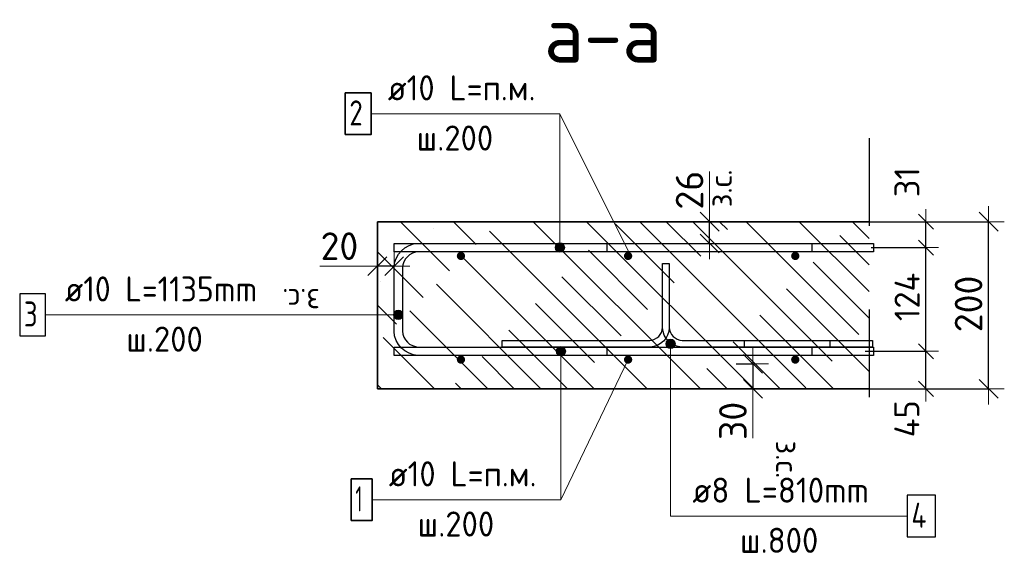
# Model space of a CAD drawing. Header units: metres. Extents: x -38 to 90, y -15 to 21.
# Tile 120 of 127: x 71.74 to 72.918, y 8.135 to 8.774. Entities that reach past the tile are written whole.
import ezdxf

# ---------------------------------------------------------------- set-up
doc = ezdxf.new("R2010")
doc.units = ezdxf.units.M
doc.header["$PDMODE"] = 65
doc.linetypes.add('______4', pattern=[0.135, 0.105, -0.03])
for name, color, linetype, lineweight in [('XR$4$Арм. стержнями верхней зоны', 180, 'Continuous', 35), ('XR$4$Арм. стержнями нижней зоны', 180, 'Continuous', 35), ('XR$4$Арм.стержн. Арматура края', 96, 'Continuous', 35), ('XR$4$Размерная линия (1)', 7, 'Continuous', 13), ('XR$4$Размерная линия_ общее', 7, 'Continuous', 13)]:
    doc.layers.add(name, color=color, linetype=linetype, lineweight=lineweight)
doc.layers.add('XR$4$Арм.стержн. Фиксатор', color=7, linetype='Continuous', lineweight=35, true_color=0x501e0f)
doc.styles.add('ISOCPEUR', font='txt')
doc.dimstyles.new('DIMSTYLE_10', dxfattribs={"dimtxt": 0.033, "dimasz": 0.0375, "dimexe": 0, "dimexo": 0, "dimgap": 0.0165, "dimtad": 2, "dimdec": 0, "dimlfac": 1000, "dimrnd": 1, "dimzin": 12, "dimdsep": 46, "dimtxsty": 'ISOCPEUR', "dimblk1": 'ALL_ML_STRICH', "dimblk2": 'ALL_ML_STRICH', "dimsah": 1, "dimcen": 0, "dimclrd": 7, "dimclre": 256, "dimclrt": 7, "dimadec": 0, "dimazin": 0, "dimtfac": 1, "dimtdec": 0, "dimtix": 1, "dimtmove": 2, "dimatfit": 3, "dimfxl": 0, "dimtvp": 1.2, "dimtzin": 0, "dimlwd": 0, "dimlwe": -3, "dimarcsym": 0})
doc.dimstyles.new('DIMSTYLE_12', dxfattribs={"dimtxt": 0.03, "dimasz": 0.03, "dimexe": 0, "dimexo": 0, "dimgap": 0.015, "dimtad": 2, "dimdec": 0, "dimlfac": 1000, "dimrnd": 1, "dimzin": 12, "dimdsep": 46, "dimtxsty": 'ISOCPEUR', "dimblk1": 'ALL_ML_STRICH', "dimblk2": 'ALL_ML_STRICH', "dimsah": 1, "dimcen": 0, "dimclrd": 7, "dimclre": 256, "dimclrt": 7, "dimadec": 0, "dimazin": 0, "dimtfac": 1, "dimtdec": 0, "dimtix": 1, "dimtmove": 2, "dimatfit": 3, "dimfxl": 0, "dimtzin": 0, "dimlwd": 0, "dimlwe": -3, "dimarcsym": 0})
doc.dimstyles.new('DIMSTYLE_14', dxfattribs={"dimtxt": 0.03, "dimasz": 0.03, "dimexe": 0, "dimexo": 0, "dimgap": 0.015, "dimtad": 2, "dimdec": 0, "dimlfac": 1000, "dimrnd": 1, "dimzin": 12, "dimdsep": 46, "dimtxsty": 'ISOCPEUR', "dimblk1": 'ALL_ML_STRICH', "dimblk2": 'ALL_ML_STRICH', "dimsah": 1, "dimcen": 0, "dimclrd": 7, "dimclre": 256, "dimclrt": 7, "dimadec": 0, "dimazin": 0, "dimtfac": 1, "dimtdec": 0, "dimtix": 1, "dimtmove": 2, "dimatfit": 3, "dimfxl": 0, "dimtvp": 1.2, "dimtzin": 0, "dimlwd": 0, "dimlwe": -3, "dimarcsym": 0})
doc.dimstyles.new('DIMSTYLE_8', dxfattribs={"dimtxt": 0.033, "dimasz": 0.0375, "dimexe": 0, "dimexo": 0, "dimgap": 0.0165, "dimtad": 2, "dimdec": 0, "dimlfac": 1000, "dimrnd": 1, "dimzin": 12, "dimdsep": 46, "dimtxsty": 'ISOCPEUR', "dimblk1": 'ALL_ML_STRICH', "dimblk2": 'ALL_ML_STRICH', "dimsah": 1, "dimcen": 0, "dimclrd": 7, "dimclre": 256, "dimclrt": 7, "dimadec": 0, "dimazin": 0, "dimtfac": 1, "dimtdec": 0, "dimtix": 1, "dimtmove": 2, "dimatfit": 3, "dimfxl": 0, "dimtzin": 0, "dimlwd": 0, "dimlwe": -3, "dimarcsym": 0})

# ---------------------------------------------------------------- blocks, each defined once
blk = doc.blocks.new('ALL_ML_STRICH')
at = {"color": 0, "linetype": 'ByBlock', "lineweight": -2}
for p, q in [((0, -0.5), (0, 0.5)), ((-1, 0), (0.5, 0)), ((-0.3, -0.3), (0.3, 0.3))]:
    blk.add_line(p, q, dxfattribs=at)
blk = doc.blocks.new('*D143')
at = {"layer": 'DEFPOINTS', "color": 7, "linetype": 'Continuous', "lineweight": 13, "transparency": 33554687}
for p in [(72.7273, 8.5319), (72.7273, 8.3319), (72.8988, 8.3319)]:
    blk.add_point(p, dxfattribs=at)
at = {"layer": 'XR$4$Размерная линия_ общее', "color": 253, "linetype": 'Continuous', "lineweight": -2, "true_color": 0xa0a0a0, "transparency": 33554687}
for p, q in [((72.7473, 8.5319), (72.8988, 8.5319)), ((72.7473, 8.3319), (72.8988, 8.3319))]:
    blk.add_line(p, q, dxfattribs=at)
at = {"layer": 'XR$4$Размерная линия_ общее', "color": 7, "linetype": 'Continuous', "lineweight": -2, "transparency": 33554687}
blk.add_line((72.8988, 8.3319), (72.8988, 8.5319), dxfattribs=at)
at = {"layer": 'XR$4$Размерная линия_ общее', "color": 7, "linetype": 'Continuous', "lineweight": 13, "transparency": 33554687, "xscale": 0.0375, "yscale": 0.0375, "zscale": 0.0375}
for p, rotation in [((72.8988, 8.5319), 90), ((72.8988, 8.3319), 270)]:
    blk.add_blockref('ALL_ML_STRICH', p, dxfattribs=dict(at, rotation=rotation))
at = {"layer": 'XR$4$Размерная линия_ общее', "color": 7, "linetype": 'Continuous', "lineweight": 13, "transparency": 33554687, "insert": (72.8748, 8.4335), "char_height": 0.033, "width": 0.099, "attachment_point": 5, "rotation": 90, "style": 'ISOCPEUR'}
blk.add_mtext('\\A1;{200}', dxfattribs=at)
blk = doc.blocks.new('*D144')
at = {"layer": 'DEFPOINTS', "color": 7, "linetype": 'Continuous', "lineweight": 13, "transparency": 33554687}
for p in [(72.5769, 8.3619), (72.6169, 8.3619), (72.5769, 8.3319)]:
    blk.add_point(p, dxfattribs=at)
at = {"layer": 'XR$4$Размерная линия_ общее', "color": 253, "linetype": 'Continuous', "lineweight": -2, "true_color": 0xa0a0a0, "transparency": 33554687}
for p, q in [((72.5969, 8.3619), (72.6169, 8.3619)), ((72.5969, 8.3319), (72.6169, 8.3319))]:
    blk.add_line(p, q, dxfattribs=at)
at = {"layer": 'XR$4$Размерная линия_ общее', "color": 7, "linetype": 'Continuous', "lineweight": -2, "transparency": 33554687}
blk.add_line((72.6169, 8.3619), (72.6169, 8.3319), dxfattribs=at)
at = {"layer": 'XR$4$Размерная линия_ общее', "color": 7, "linetype": 'Continuous', "lineweight": 13, "transparency": 33554687, "xscale": 0.0375, "yscale": 0.0375, "zscale": 0.0375}
for p, rotation in [((72.6169, 8.3619), 90), ((72.6169, 8.3319), 270)]:
    blk.add_blockref('ALL_ML_STRICH', p, dxfattribs=dict(at, rotation=rotation))
at = {"layer": 'XR$4$Размерная линия_ общее', "color": 7, "linetype": 'Continuous', "lineweight": 13, "transparency": 33554687, "insert": (72.5929, 8.2935), "char_height": 0.033, "width": 0.066, "attachment_point": 5, "rotation": 90, "style": 'ISOCPEUR'}
blk.add_mtext('\\A1;{30}', dxfattribs=at)
at = {"layer": 'XR$4$Размерная линия_ общее', "color": 7, "linetype": 'Continuous', "lineweight": 13, "transparency": 33554687, "insert": (72.6714, 8.27), "char_height": 0.027, "width": 0.00135, "attachment_point": 1, "rotation": 270, "line_spacing_factor": 0.60241, "style": 'ISOCPEUR'}
blk.add_mtext('з.с.', dxfattribs=at)
blk = doc.blocks.new('*D146')
at = {"layer": 'DEFPOINTS', "color": 7, "linetype": 'Continuous', "lineweight": 13, "transparency": 33554687}
for p in [(72.1875, 8.4786), (72.1675, 8.4386), (72.1875, 8.4436)]:
    blk.add_point(p, dxfattribs=at)
at = {"layer": 'XR$4$Размерная линия_ общее', "color": 253, "linetype": 'Continuous', "lineweight": -2, "true_color": 0xa0a0a0, "transparency": 33554687}
for p, q in [((72.1675, 8.4586), (72.1675, 8.4786)), ((72.1875, 8.4636), (72.1875, 8.4786))]:
    blk.add_line(p, q, dxfattribs=at)
at = {"layer": 'XR$4$Размерная линия_ общее', "color": 7, "linetype": 'Continuous', "lineweight": -2, "transparency": 33554687}
blk.add_line((72.1875, 8.4786), (72.1675, 8.4786), dxfattribs=at)
at = {"layer": 'XR$4$Размерная линия_ общее', "color": 7, "linetype": 'Continuous', "lineweight": 13, "transparency": 33554687, "xscale": 0.0375, "yscale": 0.0375, "zscale": 0.0375}
for p, rotation in [((72.1675, 8.4786), 180), ((72.1875, 8.4786), 360)]:
    blk.add_blockref('ALL_ML_STRICH', p, dxfattribs=dict(at, rotation=rotation))
at = {"layer": 'XR$4$Размерная линия_ общее', "color": 7, "linetype": 'Continuous', "lineweight": 13, "transparency": 33554687, "insert": (72.1221, 8.5026), "char_height": 0.033, "width": 0.066, "attachment_point": 5, "style": 'ISOCPEUR'}
blk.add_mtext('\\A1;{20}', dxfattribs=at)
at = {"layer": 'XR$4$Размерная линия_ общее', "color": 7, "linetype": 'Continuous', "lineweight": 13, "transparency": 33554687, "insert": (72.0988, 8.4245), "char_height": 0.027, "width": 0.00135, "attachment_point": 1, "rotation": 180, "line_spacing_factor": 0.60241, "style": 'ISOCPEUR'}
blk.add_mtext('з.с.', dxfattribs=at)
blk = doc.blocks.new('*D164')
at = {"layer": 'DEFPOINTS', "color": 7, "linetype": 'Continuous', "lineweight": 13, "transparency": 33554687}
for p in [(72.525, 8.5319), (72.525, 8.5059), (72.565, 8.5059)]:
    blk.add_point(p, dxfattribs=at)
at = {"layer": 'XR$4$Размерная линия_ общее', "color": 253, "linetype": 'Continuous', "lineweight": -2, "true_color": 0xa0a0a0, "transparency": 33554687}
for p, q in [((72.545, 8.5319), (72.565, 8.5319)), ((72.545, 8.5059), (72.565, 8.5059))]:
    blk.add_line(p, q, dxfattribs=at)
at = {"layer": 'XR$4$Размерная линия_ общее', "color": 7, "linetype": 'Continuous', "lineweight": -2, "transparency": 33554687}
blk.add_line((72.565, 8.5059), (72.565, 8.5319), dxfattribs=at)
at = {"layer": 'XR$4$Размерная линия_ общее', "color": 7, "linetype": 'Continuous', "lineweight": 13, "transparency": 33554687, "xscale": 0.0375, "yscale": 0.0375, "zscale": 0.0375}
for p, rotation in [((72.565, 8.5319), 90), ((72.565, 8.5059), 270)]:
    blk.add_blockref('ALL_ML_STRICH', p, dxfattribs=dict(at, rotation=rotation))
at = {"layer": 'XR$4$Размерная линия_ общее', "color": 7, "linetype": 'Continuous', "lineweight": 13, "transparency": 33554687, "insert": (72.5646, 8.5492), "char_height": 0.027, "width": 0.00135, "attachment_point": 1, "rotation": 90, "line_spacing_factor": 0.60241, "style": 'ISOCPEUR'}
blk.add_mtext('з.с.', dxfattribs=at)
at = {"layer": 'XR$4$Размерная линия_ общее', "color": 7, "linetype": 'Continuous', "lineweight": 13, "transparency": 33554687, "insert": (72.541, 8.5696), "char_height": 0.033, "width": 0.066, "attachment_point": 5, "rotation": 90, "style": 'ISOCPEUR'}
blk.add_mtext('\\A1;{26}', dxfattribs=at)
blk = doc.blocks.new('*D165')
at = {"layer": 'DEFPOINTS', "color": 7, "linetype": 'Continuous', "lineweight": 13, "transparency": 33554687}
for p in [(72.7312, 8.3769), (72.744, 8.3319), (72.8238, 8.3319)]:
    blk.add_point(p, dxfattribs=at)
at = {"layer": 'XR$4$Размерная линия (1)', "color": 9, "linetype": 'Continuous', "lineweight": -2, "true_color": 0xc7c7c7, "transparency": 33554687}
for p, q in [((72.7512, 8.3769), (72.8238, 8.3769)), ((72.764, 8.3319), (72.8238, 8.3319))]:
    blk.add_line(p, q, dxfattribs=at)
at = {"layer": 'XR$4$Размерная линия (1)', "color": 7, "linetype": 'Continuous', "lineweight": -2, "transparency": 33554687}
blk.add_line((72.8238, 8.3319), (72.8238, 8.3769), dxfattribs=at)
at = {"layer": 'XR$4$Размерная линия (1)', "color": 7, "linetype": 'Continuous', "lineweight": 13, "transparency": 33554687, "xscale": 0.03, "yscale": 0.03, "zscale": 0.03}
for p, rotation in [((72.8238, 8.3769), 90), ((72.8238, 8.3319), 270)]:
    blk.add_blockref('ALL_ML_STRICH', p, dxfattribs=dict(at, rotation=rotation))
at = {"layer": 'XR$4$Размерная линия (1)', "color": 7, "linetype": 'Continuous', "lineweight": 13, "transparency": 33554687, "insert": (72.801, 8.2961), "char_height": 0.03, "width": 0.06, "attachment_point": 5, "rotation": 90, "style": 'ISOCPEUR'}
blk.add_mtext('\\A1;{45}', dxfattribs=at)
blk = doc.blocks.new('*D166')
at = {"layer": 'DEFPOINTS', "color": 7, "linetype": 'Continuous', "lineweight": 13, "transparency": 33554687}
for p in [(72.7382, 8.5009), (72.7312, 8.3769), (72.8238, 8.3769)]:
    blk.add_point(p, dxfattribs=at)
at = {"layer": 'XR$4$Размерная линия (1)', "color": 9, "linetype": 'Continuous', "lineweight": -2, "true_color": 0xc7c7c7, "transparency": 33554687}
for p, q in [((72.7582, 8.5009), (72.8238, 8.5009)), ((72.7512, 8.3769), (72.8238, 8.3769))]:
    blk.add_line(p, q, dxfattribs=at)
at = {"layer": 'XR$4$Размерная линия (1)', "color": 7, "linetype": 'Continuous', "lineweight": -2, "transparency": 33554687}
blk.add_line((72.8238, 8.3769), (72.8238, 8.5009), dxfattribs=at)
at = {"layer": 'XR$4$Размерная линия (1)', "color": 7, "linetype": 'Continuous', "lineweight": 13, "transparency": 33554687, "xscale": 0.03, "yscale": 0.03, "zscale": 0.03}
for p, rotation in [((72.8238, 8.5009), 90), ((72.8238, 8.3769), 270)]:
    blk.add_blockref('ALL_ML_STRICH', p, dxfattribs=dict(at, rotation=rotation))
at = {"layer": 'XR$4$Размерная линия (1)', "color": 7, "linetype": 'Continuous', "lineweight": 13, "transparency": 33554687, "insert": (72.8013, 8.4419), "char_height": 0.03, "width": 0.09, "attachment_point": 5, "rotation": 90, "style": 'ISOCPEUR'}
blk.add_mtext('\\A1;{124}', dxfattribs=at)
blk = doc.blocks.new('*D167')
at = {"layer": 'DEFPOINTS', "color": 7, "linetype": 'Continuous', "lineweight": 13, "transparency": 33554687}
for p in [(72.7203, 8.5319), (72.7382, 8.5009), (72.8238, 8.5009)]:
    blk.add_point(p, dxfattribs=at)
at = {"layer": 'XR$4$Размерная линия (1)', "color": 9, "linetype": 'Continuous', "lineweight": -2, "true_color": 0xc7c7c7, "transparency": 33554687}
for p, q in [((72.7403, 8.5319), (72.8238, 8.5319)), ((72.7582, 8.5009), (72.8238, 8.5009))]:
    blk.add_line(p, q, dxfattribs=at)
at = {"layer": 'XR$4$Размерная линия (1)', "color": 7, "linetype": 'Continuous', "lineweight": -2, "transparency": 33554687}
blk.add_line((72.8238, 8.5009), (72.8238, 8.5319), dxfattribs=at)
at = {"layer": 'XR$4$Размерная линия (1)', "color": 7, "linetype": 'Continuous', "lineweight": 13, "transparency": 33554687, "xscale": 0.03, "yscale": 0.03, "zscale": 0.03}
for p, rotation in [((72.8238, 8.5319), 90), ((72.8238, 8.5009), 270)]:
    blk.add_blockref('ALL_ML_STRICH', p, dxfattribs=dict(at, rotation=rotation))
at = {"layer": 'XR$4$Размерная линия (1)', "color": 7, "linetype": 'Continuous', "lineweight": 13, "transparency": 33554687, "insert": (72.8011, 8.5792), "char_height": 0.03, "width": 0.06, "attachment_point": 5, "rotation": 90, "style": 'ISOCPEUR'}
blk.add_mtext('\\A1;{31}', dxfattribs=at)

msp = doc.modelspace()

# ---------------------------------------------------------------- hatches: boundary and pattern name
at = {"linetype": 'Continuous', "lineweight": 13, "transparency": 33554687}
h = msp.add_hatch(dxfattribs=at)
h.set_pattern_fill('__________540', scale=0.015, style=0, pattern_type=2)
h.set_pattern_definition([(135, (0, 0), (-0.031819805, -0.031819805), [0.4, -0.05, 0, -0.05]), (135, (-0.01591, -0.01591), (-0.031819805, -0.031819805), [0.8, -0.1, 0.1, -0.1])])
h.paths.add_polyline_path([(72.1675, 8.5319), (72.1675, 8.3319), (72.7559, 8.3319), (72.7559, 8.5319)], flags=0)
at = {"layer": 'XR$4$Арм. стержнями верхней зоны', "linetype": 'Continuous', "lineweight": 13, "transparency": 33554687}
for points in [[(72.3888, 8.5057), (72.3832, 8.5057), (72.3812, 8.5037)], [(72.3888, 8.5057), (72.3812, 8.5037), (72.3908, 8.5037)], [(72.3832, 8.5057), (72.3888, 8.5057), (72.386, 8.5065)], [(72.3908, 8.5037), (72.3812, 8.5037), (72.3804, 8.5009)], [(72.3908, 8.5037), (72.3804, 8.5009), (72.3916, 8.5009)], [(72.3916, 8.5009), (72.3804, 8.5009), (72.3812, 8.4981)], [(72.3916, 8.5009), (72.3812, 8.4981), (72.3908, 8.4981)], [(72.3908, 8.4981), (72.3812, 8.4981), (72.3832, 8.496)], [(72.3908, 8.4981), (72.3832, 8.496), (72.3888, 8.496)], [(72.3888, 8.496), (72.3832, 8.496), (72.386, 8.4953)]]:
    msp.add_hatch(color=7, dxfattribs=at).paths.add_polyline_path(points)
at = {"layer": 'XR$4$Арм. стержнями верхней зоны', "linetype": 'Continuous', "lineweight": 50, "transparency": 33554687}
for points in [[(72.2725, 8.4909), (72.2721, 8.4928), (72.271, 8.4944), (72.2694, 8.4955), (72.2675, 8.4959), (72.2656, 8.4955), (72.264, 8.4944), (72.2629, 8.4928), (72.2625, 8.4909), (72.2629, 8.489), (72.264, 8.4873), (72.2656, 8.4863), (72.2675, 8.4859), (72.2694, 8.4863), (72.271, 8.4873), (72.2721, 8.489)], [(72.4725, 8.4909), (72.4721, 8.4928), (72.471, 8.4944), (72.4694, 8.4955), (72.4675, 8.4959), (72.4656, 8.4955), (72.464, 8.4944), (72.4629, 8.4928), (72.4625, 8.4909), (72.4629, 8.489), (72.464, 8.4873), (72.4656, 8.4863), (72.4675, 8.4859), (72.4694, 8.4863), (72.471, 8.4873), (72.4721, 8.489)], [(72.6725, 8.4909), (72.6721, 8.4928), (72.671, 8.4944), (72.6694, 8.4955), (72.6675, 8.4959), (72.6656, 8.4955), (72.664, 8.4944), (72.6629, 8.4928), (72.6625, 8.4909), (72.6629, 8.489), (72.664, 8.4873), (72.6656, 8.4863), (72.6675, 8.4859), (72.6694, 8.4863), (72.671, 8.4873), (72.6721, 8.489)]]:
    msp.add_hatch(color=4, dxfattribs=at).paths.add_polyline_path(points)
at = {"layer": 'XR$4$Арм. стержнями нижней зоны', "linetype": 'Continuous', "lineweight": 13, "transparency": 33554687}
for points in [[(72.3816, 8.3769), (72.3929, 8.3769), (72.3921, 8.3797)], [(72.3816, 8.3769), (72.3921, 8.3797), (72.3824, 8.3797)], [(72.3824, 8.3741), (72.3929, 8.3769), (72.3816, 8.3769)], [(72.3824, 8.3797), (72.3921, 8.3797), (72.39, 8.3817)], [(72.3824, 8.3797), (72.39, 8.3817), (72.3844, 8.3817)], [(72.3824, 8.3741), (72.3921, 8.3741), (72.3929, 8.3769)], [(72.3844, 8.3817), (72.39, 8.3817), (72.3872, 8.3825)], [(72.3844, 8.372), (72.3921, 8.3741), (72.3824, 8.3741)], [(72.3844, 8.372), (72.39, 8.372), (72.3921, 8.3741)], [(72.39, 8.372), (72.3844, 8.372), (72.3872, 8.3713)]]:
    msp.add_hatch(color=7, dxfattribs=at).paths.add_polyline_path(points)
at = {"layer": 'XR$4$Арм. стержнями нижней зоны', "linetype": 'Continuous', "lineweight": 50, "transparency": 33554687}
for points in [[(72.2725, 8.3669), (72.2721, 8.3688), (72.271, 8.3704), (72.2694, 8.3715), (72.2675, 8.3719), (72.2656, 8.3715), (72.264, 8.3704), (72.2629, 8.3688), (72.2625, 8.3669), (72.2629, 8.365), (72.264, 8.3633), (72.2656, 8.3623), (72.2675, 8.3619), (72.2694, 8.3623), (72.271, 8.3633), (72.2721, 8.365)], [(72.4725, 8.3669), (72.4721, 8.3688), (72.471, 8.3704), (72.4694, 8.3715), (72.4675, 8.3719), (72.4656, 8.3715), (72.464, 8.3704), (72.4629, 8.3688), (72.4625, 8.3669), (72.4629, 8.365), (72.464, 8.3633), (72.4656, 8.3623), (72.4675, 8.3619), (72.4694, 8.3623), (72.471, 8.3633), (72.4721, 8.365)], [(72.6725, 8.3669), (72.6721, 8.3688), (72.671, 8.3704), (72.6694, 8.3715), (72.6675, 8.3719), (72.6656, 8.3715), (72.664, 8.3704), (72.6629, 8.3688), (72.6625, 8.3669), (72.6629, 8.365), (72.664, 8.3633), (72.6656, 8.3623), (72.6675, 8.3619), (72.6694, 8.3623), (72.671, 8.3633), (72.6721, 8.365)]]:
    msp.add_hatch(color=4, dxfattribs=at).paths.add_polyline_path(points)
at = {"layer": 'XR$4$Арм.стержн. Арматура края', "linetype": 'Continuous', "lineweight": 13, "transparency": 33554687}
for points in [[(72.1877, 8.4175), (72.1877, 8.4232), (72.1869, 8.4204)], [(72.1877, 8.4232), (72.1897, 8.4155), (72.1897, 8.4252)], [(72.1877, 8.4232), (72.1877, 8.4175), (72.1897, 8.4155)], [(72.1897, 8.4252), (72.1925, 8.4147), (72.1925, 8.426)], [(72.1897, 8.4252), (72.1897, 8.4155), (72.1925, 8.4147)], [(72.1925, 8.426), (72.1925, 8.4147), (72.1953, 8.4155)], [(72.1925, 8.426), (72.1953, 8.4155), (72.1953, 8.4252)], [(72.1953, 8.4252), (72.1953, 8.4155), (72.1973, 8.4175)], [(72.1953, 8.4252), (72.1973, 8.4175), (72.1973, 8.4232)], [(72.1973, 8.4232), (72.1973, 8.4175), (72.1981, 8.4204)]]:
    msp.add_hatch(color=7, dxfattribs=at).paths.add_polyline_path(points)
at = {"layer": 'XR$4$Арм.стержн. Фиксатор', "linetype": 'Continuous', "lineweight": 13, "transparency": 33554687}
for points in [[(72.5128, 8.3859), (72.524, 8.3859), (72.5232, 8.3887)], [(72.5128, 8.3859), (72.5232, 8.3887), (72.5136, 8.3887)], [(72.5136, 8.3887), (72.5232, 8.3887), (72.5212, 8.3907)], [(72.5136, 8.3887), (72.5212, 8.3907), (72.5156, 8.3907)], [(72.5156, 8.3907), (72.5212, 8.3907), (72.5184, 8.3915)], [(72.5136, 8.3831), (72.524, 8.3859), (72.5128, 8.3859)], [(72.5136, 8.3831), (72.5232, 8.3831), (72.524, 8.3859)], [(72.5156, 8.381), (72.5232, 8.3831), (72.5136, 8.3831)], [(72.5156, 8.381), (72.5212, 8.381), (72.5232, 8.3831)], [(72.5212, 8.381), (72.5156, 8.381), (72.5184, 8.3803)]]:
    msp.add_hatch(color=7, dxfattribs=at).paths.add_polyline_path(points)

# ---------------------------------------------------------------- linework, layer by layer
at = {"color": 7, "linetype": 'Continuous', "lineweight": 13, "transparency": 33554687}
for p, q in [((72.4675, 8.4969), (72.386, 8.661)), ((72.565, 8.5319), (72.565, 8.5919)), ((72.1675, 8.4786), (72.0985, 8.4786)), ((72.4675, 8.3669), (72.3872, 8.1992)), ((72.6169, 8.3319), (72.6169, 8.2729))]:
    msp.add_line(p, q, dxfattribs=at)
at = {"color": 7, "linetype": '______4', "lineweight": 25, "transparency": 33554687}
msp.add_line((72.7559, 8.6319), (72.7559, 8.2319), dxfattribs=at)
at = {"color": 7, "linetype": 'Continuous', "lineweight": 35, "transparency": 33554687}
for p, q in [((72.1675, 8.5319), (72.1675, 8.3319)), ((72.7559, 8.5319), (72.1675, 8.5319)), ((72.1675, 8.3319), (72.7559, 8.3319))]:
    msp.add_line(p, q, dxfattribs=at)
at = {"layer": 'XR$4$Арм. стержнями верхней зоны', "color": 7, "linetype": 'Continuous', "lineweight": 13, "transparency": 33554687}
for p, q in [((72.16, 8.661), (72.386, 8.661)), ((72.386, 8.661), (72.386, 8.5009)), ((72.386, 8.5065), (72.386, 8.5065)), ((72.3804, 8.5009), (72.3804, 8.5009)), ((72.386, 8.4953), (72.386, 8.4953)), ((72.3916, 8.5009), (72.3916, 8.5009))]:
    msp.add_line(p, q, dxfattribs=at)
at = {"layer": 'XR$4$Арм. стержнями верхней зоны', "color": 7, "linetype": 'Continuous', "lineweight": 35, "transparency": 33554687}
msp.add_lwpolyline([(72.129, 8.636), (72.16, 8.636), (72.16, 8.686), (72.129, 8.686), (72.129, 8.636)], dxfattribs=at)
at = {"layer": 'XR$4$Арм. стержнями верхней зоны', "color": 4, "linetype": 'Continuous', "lineweight": 25, "transparency": 33554687}
for points in [[(72.7609, 8.4959), (72.1875, 8.4959), (72.1875, 8.5059), (72.7609, 8.5059), (72.7609, 8.4959)], [(72.7609, 8.4959), (72.4425, 8.4959), (72.4425, 8.5059), (72.7609, 8.5059), (72.7609, 8.4959)]]:
    msp.add_lwpolyline(points, dxfattribs=at)
at = {"layer": 'XR$4$Арм. стержнями верхней зоны', "color": 7, "linetype": 'Continuous', "lineweight": 13, "transparency": 33554687}
msp.add_circle((72.386, 8.5009), 0.00563, dxfattribs=at)
at = {"layer": 'XR$4$Арм. стержнями нижней зоны', "color": 7, "linetype": 'Continuous', "lineweight": 13, "transparency": 33554687}
for p, q in [((72.3816, 8.3769), (72.3816, 8.3769)), ((72.3872, 8.3825), (72.3872, 8.3825)), ((72.3872, 8.1992), (72.3872, 8.3769)), ((72.3929, 8.3769), (72.3929, 8.3769)), ((72.3872, 8.3713), (72.3872, 8.3713)), ((72.1612, 8.1992), (72.3872, 8.1992))]:
    msp.add_line(p, q, dxfattribs=at)
at = {"layer": 'XR$4$Арм. стержнями нижней зоны', "color": 4, "linetype": 'Continuous', "lineweight": 25, "transparency": 33554687}
for points in [[(72.7609, 8.3719), (72.1875, 8.3719), (72.1875, 8.3819), (72.7609, 8.3819), (72.7609, 8.3719)], [(72.7609, 8.3719), (72.4425, 8.3719), (72.4425, 8.3819), (72.7609, 8.3819), (72.7609, 8.3719)]]:
    msp.add_lwpolyline(points, dxfattribs=at)
at = {"layer": 'XR$4$Арм. стержнями нижней зоны', "color": 7, "linetype": 'Continuous', "lineweight": 35, "transparency": 33554687}
msp.add_lwpolyline([(72.1362, 8.1742), (72.1612, 8.1742), (72.1612, 8.2242), (72.1362, 8.2242), (72.1362, 8.1742)], dxfattribs=at)
at = {"layer": 'XR$4$Арм. стержнями нижней зоны', "color": 7, "linetype": 'Continuous', "lineweight": 13, "transparency": 33554687}
msp.add_circle((72.3872, 8.3769), 0.00563, dxfattribs=at)
at = {"layer": 'XR$4$Арм.стержн. Арматура края', "color": 7, "linetype": 'Continuous', "lineweight": 13, "transparency": 33554687}
for p, q in [((72.1925, 8.426), (72.1925, 8.426)), ((71.7706, 8.4204), (72.0806, 8.4204)), ((72.0806, 8.4204), (72.1925, 8.4204)), ((72.1869, 8.4204), (72.1869, 8.4204)), ((72.1925, 8.4147), (72.1925, 8.4147)), ((72.1981, 8.4204), (72.1981, 8.4204))]:
    msp.add_line(p, q, dxfattribs=at)
at = {"layer": 'XR$4$Арм.стержн. Арматура края', "color": 4, "linetype": 'Continuous', "lineweight": 25, "transparency": 33554687}
msp.add_lwpolyline([(72.6875, 8.3719), (72.2161, 8.3719), (72.2109, 8.3726), (72.2054, 8.3744), (72.2004, 8.3772), (72.1963, 8.3806), (72.1928, 8.3848), (72.19, 8.3898), (72.1882, 8.3952), (72.1875, 8.4004), (72.1875, 8.4773), (72.1882, 8.4825), (72.19, 8.488), (72.1928, 8.493), (72.1963, 8.4971), (72.2004, 8.5006), (72.2054, 8.5034), (72.2109, 8.5052), (72.2161, 8.5059), (72.6875, 8.5059), (72.6875, 8.4959), (72.2168, 8.4959), (72.2131, 8.4954), (72.2095, 8.4942), (72.2061, 8.4923), (72.2034, 8.49), (72.2011, 8.4873), (72.1992, 8.4839), (72.198, 8.4803), (72.1975, 8.4766), (72.1975, 8.4011), (72.198, 8.3975), (72.1992, 8.3938), (72.2011, 8.3905), (72.2034, 8.3877), (72.2061, 8.3855), (72.2095, 8.3836), (72.2131, 8.3824), (72.2168, 8.3819), (72.6875, 8.3819), (72.6875, 8.3719)], dxfattribs=at)
at = {"layer": 'XR$4$Арм.стержн. Арматура края', "color": 7, "linetype": 'Continuous', "lineweight": 25, "transparency": 33554687}
msp.add_lwpolyline([(71.7396, 8.3954), (71.7706, 8.3954), (71.7706, 8.4454), (71.7396, 8.4454), (71.7396, 8.3954)], dxfattribs=at)
at = {"layer": 'XR$4$Арм.стержн. Арматура края', "color": 7, "linetype": 'Continuous', "lineweight": 13, "transparency": 33554687}
msp.add_circle((72.1925, 8.4204), 0.00563, dxfattribs=at)
at = {"layer": 'XR$4$Арм.стержн. Фиксатор', "color": 7, "linetype": 'Continuous', "lineweight": 13, "transparency": 33554687}
for p, q in [((72.5184, 8.3915), (72.5184, 8.3915)), ((72.5128, 8.3859), (72.5128, 8.3859)), ((72.5184, 8.1797), (72.5184, 8.3859)), ((72.5184, 8.3803), (72.5184, 8.3803)), ((72.524, 8.3859), (72.524, 8.3859)), ((72.5184, 8.1797), (72.8014, 8.1797))]:
    msp.add_line(p, q, dxfattribs=at)
at = {"layer": 'XR$4$Арм.стержн. Фиксатор', "color": 40, "linetype": 'Continuous', "lineweight": 25, "transparency": 33554687}
for points in [[(72.7088, 8.3819), (72.5316, 8.3819), (72.5274, 8.3825), (72.5231, 8.3839), (72.5191, 8.3861), (72.5158, 8.3889), (72.513, 8.3922), (72.5108, 8.3962), (72.5093, 8.4006), (72.5088, 8.4047), (72.5088, 8.4819), (72.5168, 8.4819), (72.5168, 8.4047), (72.5162, 8.4006), (72.5147, 8.3962), (72.5125, 8.3922), (72.5097, 8.3889), (72.5064, 8.3861), (72.5024, 8.3839), (72.4981, 8.3825), (72.4939, 8.3819), (72.3168, 8.3819), (72.3168, 8.3899), (72.4933, 8.3899), (72.4963, 8.3903), (72.4992, 8.3912), (72.5019, 8.3928), (72.5041, 8.3946), (72.5059, 8.3968), (72.5074, 8.3994), (72.5083, 8.4024), (72.5088, 8.4053), (72.5088, 8.4819), (72.5168, 8.4819), (72.5168, 8.4053), (72.5172, 8.4024), (72.5181, 8.3994), (72.5196, 8.3968), (72.5214, 8.3946), (72.5236, 8.3928), (72.5263, 8.3912), (72.5292, 8.3903), (72.5322, 8.3899), (72.7088, 8.3899), (72.7088, 8.3819)], [(72.7599, 8.3819), (72.6068, 8.3819), (72.6068, 8.3899), (72.7599, 8.3899), (72.7599, 8.3819)]]:
    msp.add_lwpolyline(points, dxfattribs=at)
at = {"layer": 'XR$4$Арм.стержн. Фиксатор', "color": 7, "linetype": 'Continuous', "lineweight": 25, "transparency": 33554687}
msp.add_lwpolyline([(72.8014, 8.1547), (72.8354, 8.1547), (72.8354, 8.2047), (72.8014, 8.2047), (72.8014, 8.1547)], dxfattribs=at)
at = {"layer": 'XR$4$Арм.стержн. Фиксатор', "color": 7, "linetype": 'Continuous', "lineweight": 13, "transparency": 33554687}
msp.add_circle((72.5184, 8.3859), 0.00563, dxfattribs=at)

# ---------------------------------------------------------------- texts
at = {"color": 7, "linetype": 'Continuous', "lineweight": 50, "transparency": 33554687, "insert": (72.4375, 8.756), "char_height": 0.0675, "width": 0.1863, "attachment_point": 5, "style": 'ISOCPEUR'}
msp.add_mtext('\\A1;{\\fISOCPEUR|i0|b0;\\H0.067500;\\W1.000000;\\C7;а-а}\\P', dxfattribs=at)
at = {"layer": 'XR$4$Арм. стержнями верхней зоны', "color": 7, "linetype": 'Continuous', "lineweight": 25, "transparency": 33554687, "char_height": 0.03, "attachment_point": 7, "style": 'ISOCPEUR'}
for s, insert, width in [('\\W0.94;ø10 L=п.м.', (72.18, 8.677), 0.199983), ('\\W0.78;2', (72.134, 8.647), 0.032641), ('\\W0.95;ш.200 ', (72.2145, 8.617), 0.1312)]:
    msp.add_mtext(s, dxfattribs=dict(at, insert=insert, width=width))
at = {"layer": 'XR$4$Арм. стержнями нижней зоны', "color": 7, "linetype": 'Continuous', "lineweight": 25, "transparency": 33554687, "char_height": 0.03, "attachment_point": 7, "style": 'ISOCPEUR'}
for s, insert, width in [('\\W0.94;ø10 L=п.м.', (72.1812, 8.2152), 0.199983), ('\\W0.56;1', (72.1412, 8.1852), 0.023333), ('\\W0.95;ш.200 ', (72.2157, 8.1552), 0.1312)]:
    msp.add_mtext(s, dxfattribs=dict(at, insert=insert, width=width))
at = {"layer": 'XR$4$Арм.стержн. Арматура края', "color": 7, "linetype": 'Continuous', "lineweight": 25, "transparency": 33554687, "char_height": 0.03, "attachment_point": 7, "style": 'ISOCPEUR'}
for s, insert, width in [('\\W0.92;ø10 L=1135mm ', (71.7936, 8.4364), 0.280669), ('\\W0.78;3', (71.7446, 8.4064), 0.032641), ('\\W0.95;ш.200 ', (71.8671, 8.3764), 0.1312)]:
    msp.add_mtext(s, dxfattribs=dict(at, insert=insert, width=width))
at = {"layer": 'XR$4$Арм.стержн. Фиксатор', "color": 7, "linetype": 'Continuous', "lineweight": 25, "transparency": 33554687, "char_height": 0.03, "attachment_point": 7, "style": 'ISOCPEUR'}
for s, insert, width in [('\\W0.95;ø8 L=810mm ', (72.5444, 8.1957), 0.251183), ('\\W0.80;4', (72.8064, 8.1657), 0.035983), ('\\W0.95;ш.800 ', (72.6014, 8.1357), 0.1312)]:
    msp.add_mtext(s, dxfattribs=dict(at, insert=insert, width=width))

# ---------------------------------------------------------------- dimensions: what is measured, and where the dimension line sits
at = {"layer": 'XR$4$Размерная линия (1)', "color": 7, "linetype": 'Continuous', "lineweight": 13, "transparency": 33554687}
for base, p1, p2, dimstyle, picture, middle in [((72.8238, 8.5319), (72.7582, 8.5009), (72.7403, 8.5319), 'DIMSTYLE_14', '*D167', (72.8011, 8.5792)), ((72.8238, 8.5009), (72.7512, 8.3769), (72.7582, 8.5009), 'DIMSTYLE_12', '*D166', (72.8013, 8.4419)), ((72.8238, 8.3769), (72.764, 8.3319), (72.7512, 8.3769), 'DIMSTYLE_14', '*D165', (72.801, 8.2961))]:
    dim = msp.add_linear_dim(base=base, p1=p1, p2=p2, angle=90, dimstyle=dimstyle, override={"dimpost": '<>', "dimclrd": 7, "dimclre": 9, "dimclrt": 7, "dimlwd": 0, "dimlwe": 65533}, dxfattribs=at)
    dim.commit()
    dim.dimension.update_dxf_attribs({"geometry": picture, "text_midpoint": middle, "dimtype": 160})
at = {"layer": 'XR$4$Размерная линия_ общее', "color": 7, "linetype": 'Continuous', "lineweight": 13, "transparency": 33554687}
for base, p1, p2, angle, picture, middle in [((72.565, 8.5319), (72.545, 8.5059), (72.545, 8.5319), 90, '*D164', (72.541, 8.5696)), ((72.1675, 8.4786), (72.1875, 8.4636), (72.1675, 8.4586), 180, '*D146', (72.1221, 8.5026)), ((72.6169, 8.3319), (72.5969, 8.3619), (72.5969, 8.3319), 270, '*D144', (72.5929, 8.2935))]:
    dim = msp.add_linear_dim(base=base, p1=p1, p2=p2, angle=angle, text='<>\\Xз.с.', dimstyle='DIMSTYLE_10', override={"dimpost": '<>', "dimclrd": 7, "dimclre": 253, "dimclrt": 7, "dimlwd": 0, "dimlwe": 65533}, dxfattribs=at)
    dim.commit()
    dim.dimension.update_dxf_attribs({"geometry": picture, "text_midpoint": middle, "dimtype": 160})
dim = msp.add_linear_dim(base=(72.8988, 8.5319), p1=(72.7473, 8.3319), p2=(72.7473, 8.5319), angle=90, dimstyle='DIMSTYLE_8', override={"dimpost": '<>', "dimclrd": 7, "dimclre": 253, "dimclrt": 7, "dimlwd": 0, "dimlwe": 65533}, dxfattribs=at)
dim.commit()
dim.dimension.update_dxf_attribs({"geometry": '*D143', "text_midpoint": (72.8748, 8.4335), "dimtype": 160})

doc.saveas('drawing.dxf')
